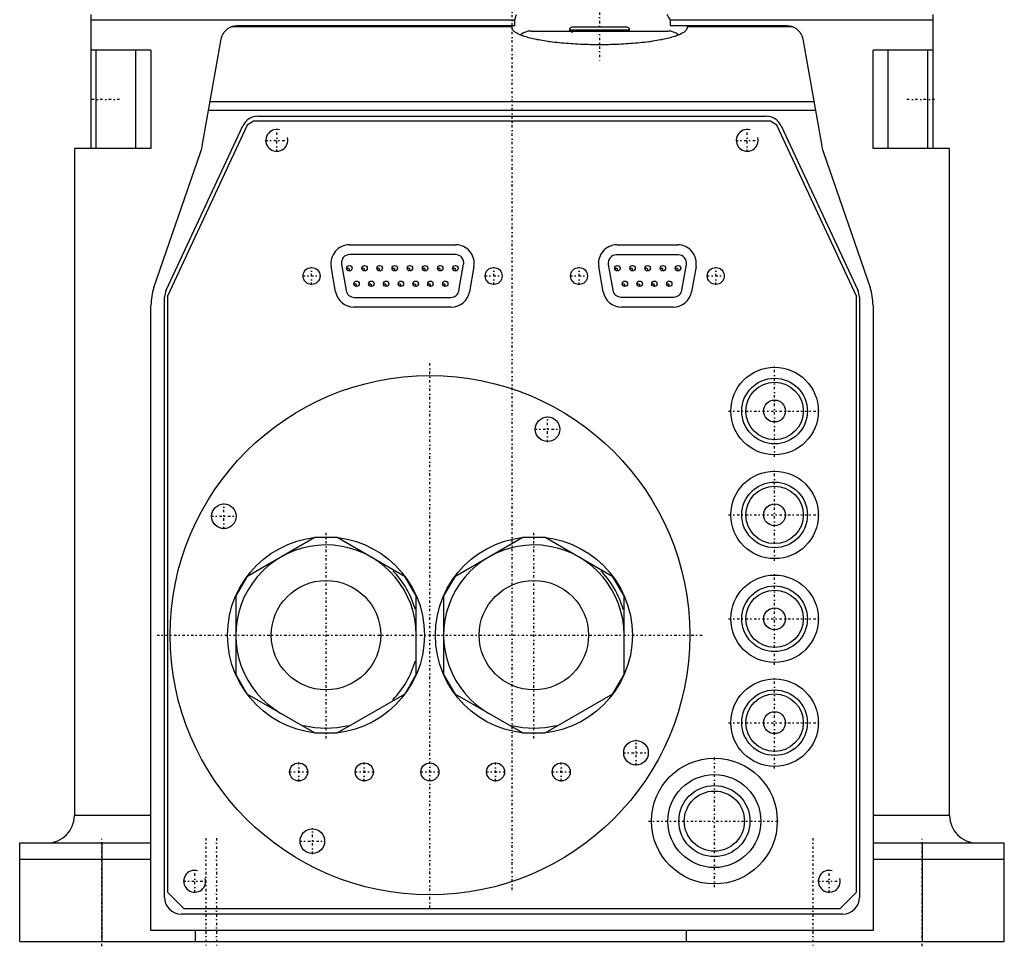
# Model space of a CAD drawing. Extents: x -109 to 109, y -1 to 737.
# Tile 1 of 3: x -90 to 90, y -1 to 169. Entities that reach past the tile are written whole.
import ezdxf

# ---------------------------------------------------------------- set-up
doc = ezdxf.new("R2010")
doc.units = 0
doc.linetypes.add('CENTER', pattern=[1.5, 0.45, -0.5, 0.05, -0.5])
for name, color, linetype in [('AM_0', 7, 'CONTINUOUS'), ('AM_10', 7, 'CONTINUOUS'), ('AM_7', 7, 'CENTER')]:
    doc.layers.add(name, color=color, linetype=linetype)

msp = doc.modelspace()

# ---------------------------------------------------------------- linework, layer by layer
at = {"layer": 'AM_0', "color": 7, "linetype": 'CONTINUOUS'}
for p, q in [((-77, 169.5), (-77, 145)), ((77, 145), (77, 169.5)), ((0.51, 168.5), (-77, 168.5)), ((-50.22, 167.5), (0.51, 167.5)), ((0, 167.1), (0, 167.5)), ((0.51, 167.5), (0.51, 168.5)), ((28.94, 168.5), (28.94, 167.5)), ((77, 168.5), (28.94, 168.5)), ((28.94, 167.5), (50.22, 167.5)), ((32, 167.5), (32, 167.1)), ((-51.25, 167.32), (0, 167.32)), ((3.5, 166.5), (28.5, 166.5)), ((10.5, 166.7), (10.5, 166.5)), ((10.5, 166.7), (21.5, 166.7)), ((21, 167.2), (11, 167.2)), ((21.5, 166.5), (21.5, 166.7)), ((32, 167.32), (51.25, 167.32)), ((-56.57, 145.78), (-53.17, 165.02)), ((53.17, 165.02), (56.57, 145.78)), ((-66.01, 163), (-77, 163)), ((-76, 145), (-76, 163)), ((-68.74, 145), (-68.74, 163)), ((-66.01, 163), (-66.01, 145)), ((77, 163), (66.01, 163)), ((66.01, 145), (66.01, 163)), ((68.74, 145), (68.74, 163)), ((76, 145), (76, 163)), ((-55.18, 153.62), (55.18, 153.62)), ((55.48, 151.95), (-55.48, 151.95)), ((-47.28, 150), (-48.42, 149.27)), ((47.28, 150), (-47.28, 150)), ((-46.48, 150.9), (46.48, 150.9)), ((48.42, 149.27), (47.28, 150)), ((-63.22, 119.1), (-49.2, 149.17)), ((-48.42, 149.27), (-63, 118)), ((63, 118), (48.42, 149.27)), ((49.2, 149.17), (63.22, 119.1)), ((-80, 145), (-80, 23)), ((-66.01, 145), (-80, 145)), ((-65.46, 119.58), (-56.96, 144.26)), ((56.96, 144.26), (65.46, 119.58)), ((80, 145), (66.01, 145)), ((80, 23), (80, 145)), ((-29.7, 127.4), (-10.3, 127.4)), ((19.2, 127.4), (30.29, 127.4)), ((-10.31, 125.61), (-29.69, 125.61)), ((30.41, 125.56), (19.08, 125.56)), ((-32.24, 118.81), (-33.05, 123.41)), ((-31.16, 123.85), (-30.31, 119.03)), ((-9.69, 119.03), (-8.84, 123.85)), ((-6.95, 123.41), (-7.76, 118.81)), ((16.66, 118.81), (15.85, 123.41)), ((17.6, 123.8), (18.43, 119.08)), ((31.06, 119.08), (31.89, 123.8)), ((33.64, 123.41), (32.83, 118.81)), ((-63.5, 8), (-63.5, 117.83)), ((-63, 118), (-63, 9)), ((-28.84, 117.79), (-11.16, 117.79)), ((19.91, 117.84), (29.58, 117.84)), ((63, 9), (63, 118)), ((63.5, 117.83), (63.5, 8)), ((-66, 2), (-66, 116.33)), ((-11.11, 116), (-28.89, 116)), ((29.48, 116), (20.01, 116)), ((66, 116.33), (66, 2)), ((-36.04, 73.88), (-48.46, 66.7)), ((-31.96, 73.88), (-36.04, 73.88)), ((-19.54, 66.7), (-31.96, 73.88)), ((1.96, 73.88), (-10.46, 66.7)), ((6.04, 73.88), (1.96, 73.88)), ((18.46, 66.7), (6.04, 73.88)), ((-41.2, 72.5), (-41.2, 72.5)), ((-26.8, 72.5), (-26.8, 72.5)), ((-3.2, 72.5), (-3.2, 72.5)), ((11.2, 72.5), (11.2, 72.5)), ((-44.68, 70.49), (-44.69, 70.48)), ((-23.31, 70.48), (-23.32, 70.49)), ((-6.68, 70.49), (-6.69, 70.48)), ((14.69, 70.48), (14.68, 70.49)), ((-48.46, 66.7), (-50.5, 63.18)), ((-17.5, 63.18), (-19.54, 66.7)), ((-10.46, 66.7), (-12.5, 63.18)), ((20.5, 63.18), (18.46, 66.7)), ((-50.5, 63.18), (-50.5, 48.82)), ((-17.5, 48.82), (-17.5, 63.18)), ((-12.5, 63.18), (-12.5, 48.82)), ((20.5, 48.82), (20.5, 63.18)), ((-51.89, 58.02), (-51.89, 58.01)), ((-16.11, 58.01), (-16.11, 58.02)), ((-13.89, 58.02), (-13.89, 58.01)), ((21.89, 58.01), (21.89, 58.02)), ((-51.89, 53.99), (-51.89, 53.98)), ((-16.11, 53.98), (-16.11, 53.99)), ((-13.89, 53.99), (-13.89, 53.98)), ((21.89, 53.98), (21.89, 53.99)), ((-50.5, 48.82), (-48.46, 45.3)), ((-19.54, 45.3), (-17.5, 48.82)), ((-12.5, 48.82), (-10.46, 45.3)), ((18.46, 45.3), (20.5, 48.82)), ((-48.46, 45.3), (-36.04, 38.12)), ((-31.96, 38.12), (-19.54, 45.3)), ((-10.46, 45.3), (1.96, 38.12)), ((6.04, 38.12), (18.46, 45.3)), ((-44.69, 41.52), (-44.68, 41.51)), ((-23.32, 41.51), (-23.31, 41.52)), ((-6.69, 41.52), (-6.68, 41.51)), ((14.68, 41.51), (14.69, 41.52)), ((-41.2, 39.5), (-41.2, 39.5)), ((-36.04, 38.12), (-31.96, 38.12)), ((-26.8, 39.5), (-26.8, 39.5)), ((-3.2, 39.5), (-3.2, 39.5)), ((1.96, 38.12), (6.04, 38.12)), ((11.2, 39.5), (11.2, 39.5)), ((-66, 23), (-80, 23)), ((80, 23), (66, 23)), ((-90, 18), (-66, 18)), ((-90, 0), (-90, 18)), ((-75, 18), (-75, 0)), ((66, 18), (90, 18)), ((75, 18), (75, 0)), ((90, 0), (90, 18)), ((-66, 15), (-90, 15)), ((90, 15), (66, 15)), ((-63, 9), (-60, 6)), ((60, 6), (63, 9)), ((-60, 6), (60, 6)), ((60.5, 5), (-60.5, 5)), ((66, 2), (-66, 2)), ((-57.85, 0), (-57.85, 2)), ((31.86, 2), (31.86, 0)), ((-90, 0), (90, 0))]:
    msp.add_line(p, q, dxfattribs=at)
for points in [[(0.51, 168.5, 0), (0.55, 168.67, 0), (0.65, 169, 0), (0.75, 169.33, 0), (0.8, 169.5, 0)], [(28.29, 169.5, 0), (28.4, 169.33, 0), (28.62, 169, 0), (28.83, 168.67, 0), (28.94, 168.5, 0)], [(-51.25, 167.32, 0), (-51.08, 167.37, 0), (-50.73, 167.46, 0), (-50.38, 167.5, 0), (-50.22, 167.5, 0)], [(0, 167.5, 0), (0, 167.5, 0), (0, 167.5, 0), (0, 167.5, 0), (0, 167.5, 0)], [(32, 167.5, 0), (32, 167.5, 0), (32, 167.5, 0), (32, 167.5, 0), (32, 167.5, 0)], [(50.22, 167.5, 0), (50.38, 167.5, 0), (50.73, 167.46, 0), (51.08, 167.37, 0), (51.25, 167.32, 0)], [(-53.17, 165.02, 0), (-53.16, 165.11, 0), (-53.12, 165.28, 0), (-53.07, 165.44, 0), (-53.04, 165.52, 0), (-53.01, 165.61, 0), (-52.94, 165.77, 0), (-52.86, 165.92, 0), (-52.77, 166.07, 0), (-52.68, 166.22, 0), (-52.57, 166.36, 0), (-52.52, 166.43, 0), (-52.46, 166.49, 0), (-52.34, 166.62, 0), (-52.22, 166.74, 0), (-52.08, 166.85, 0), (-51.94, 166.95, 0), (-51.8, 167.05, 0), (-51.72, 167.09, 0), (-51.65, 167.14, 0), (-51.49, 167.22, 0), (-51.33, 167.29, 0), (-51.25, 167.32, 0)], [(32, 167.1, 0), (32, 167.05, 0), (31.98, 166.96, 0), (31.96, 166.87, 0), (31.94, 166.83, 0), (31.92, 166.78, 0), (31.86, 166.69, 0), (31.8, 166.6, 0), (31.71, 166.51, 0), (31.62, 166.43, 0), (31.51, 166.34, 0), (31.45, 166.29, 0), (31.39, 166.25, 0), (31.26, 166.16, 0), (31.11, 166.08, 0), (30.95, 165.99, 0), (30.78, 165.91, 0), (30.6, 165.83, 0), (30.5, 165.78, 0), (30.4, 165.74, 0), (30.19, 165.66, 0), (29.97, 165.58, 0), (29.86, 165.54, 0), (29.74, 165.5, 0), (29.49, 165.43, 0), (29.24, 165.35, 0), (29.11, 165.31, 0), (28.97, 165.28, 0), (28.69, 165.21, 0), (28.4, 165.13, 0), (28.11, 165.06, 0), (27.8, 165, 0), (27.48, 164.93, 0), (27.31, 164.9, 0), (27.15, 164.87, 0), (26.81, 164.81, 0), (26.46, 164.75, 0), (26.11, 164.69, 0), (25.74, 164.63, 0), (25.37, 164.58, 0), (25.18, 164.55, 0), (24.99, 164.53, 0), (24.6, 164.48, 0), (24.2, 164.43, 0), (23.8, 164.38, 0), (23.39, 164.34, 0), (22.97, 164.3, 0), (22.76, 164.28, 0), (22.55, 164.26, 0), (22.12, 164.23, 0), (21.69, 164.19, 0), (21.25, 164.16, 0), (20.81, 164.13, 0), (20.37, 164.11, 0), (20.14, 164.09, 0), (19.92, 164.08, 0), (19.46, 164.06, 0), (19.01, 164.04, 0), (18.55, 164.03, 0), (18.09, 164.02, 0), (17.63, 164, 0), (17.39, 164, 0), (17.16, 164, 0), (16.7, 163.99, 0), (16.23, 163.99, 0), (16, 163.99, 0), (15.77, 163.99, 0), (15.3, 163.99, 0), (14.84, 164, 0), (14.61, 164, 0), (14.37, 164, 0), (13.91, 164.02, 0), (13.45, 164.03, 0), (12.99, 164.04, 0), (12.54, 164.06, 0), (12.08, 164.08, 0), (11.86, 164.09, 0), (11.63, 164.11, 0), (11.19, 164.13, 0), (10.75, 164.16, 0), (10.31, 164.19, 0), (9.88, 164.23, 0), (9.45, 164.26, 0), (9.24, 164.28, 0), (9.03, 164.3, 0), (8.61, 164.34, 0), (8.2, 164.38, 0), (7.8, 164.43, 0), (7.4, 164.48, 0), (7.01, 164.53, 0), (6.82, 164.55, 0), (6.63, 164.58, 0), (6.26, 164.63, 0), (5.89, 164.69, 0), (5.54, 164.75, 0), (5.19, 164.81, 0), (4.85, 164.87, 0), (4.69, 164.9, 0), (4.52, 164.93, 0), (4.2, 165, 0), (3.89, 165.06, 0), (3.6, 165.13, 0), (3.31, 165.21, 0), (3.03, 165.28, 0), (2.89, 165.31, 0), (2.76, 165.35, 0), (2.51, 165.43, 0), (2.26, 165.5, 0), (2.14, 165.54, 0), (2.03, 165.58, 0), (1.81, 165.66, 0), (1.6, 165.74, 0), (1.5, 165.78, 0), (1.4, 165.83, 0), (1.22, 165.91, 0), (1.05, 165.99, 0), (0.89, 166.08, 0), (0.74, 166.16, 0), (0.61, 166.25, 0), (0.55, 166.29, 0), (0.49, 166.34, 0), (0.38, 166.43, 0), (0.29, 166.51, 0), (0.2, 166.6, 0), (0.14, 166.69, 0), (0.08, 166.78, 0), (0.06, 166.83, 0), (0.04, 166.87, 0), (0.02, 166.96, 0), (0, 167.05, 0), (0, 167.1, 0)], [(51.25, 167.32, 0), (51.33, 167.29, 0), (51.49, 167.22, 0), (51.65, 167.14, 0), (51.72, 167.09, 0), (51.8, 167.05, 0), (51.94, 166.95, 0), (52.08, 166.85, 0), (52.22, 166.74, 0), (52.34, 166.62, 0), (52.46, 166.49, 0), (52.52, 166.43, 0), (52.57, 166.36, 0), (52.68, 166.22, 0), (52.77, 166.07, 0), (52.86, 165.92, 0), (52.94, 165.77, 0), (53.01, 165.61, 0), (53.04, 165.52, 0), (53.07, 165.44, 0), (53.12, 165.28, 0), (53.16, 165.11, 0), (53.17, 165.02, 0)]]:
    msp.add_polyline3d(points, dxfattribs=at)
for centre, radius in [((-36.65, 121.7), 1.55), ((-29.73, 123.12), 0.5), ((-26.96, 123.12), 0.5), ((-24.2, 123.12), 0.5), ((-21.43, 123.12), 0.5), ((-18.66, 123.12), 0.5), ((-15.88, 123.12), 0.5), ((-13.12, 123.12), 0.5), ((-10.35, 123.12), 0.5), ((-3.35, 121.7), 1.55), ((12.25, 121.7), 1.55), ((19.27, 123.12), 0.5), ((22.04, 123.12), 0.5), ((24.81, 123.12), 0.5), ((27.58, 123.12), 0.5), ((30.35, 123.12), 0.5), ((37.25, 121.7), 1.55), ((-28.41, 120.28), 0.5), ((-25.71, 120.28), 0.5), ((-23.01, 120.28), 0.5), ((-20.31, 120.28), 0.5), ((-17.61, 120.28), 0.5), ((-14.91, 120.28), 0.5), ((-12.21, 120.28), 0.5), ((20.64, 120.28), 0.5), ((23.34, 120.28), 0.5), ((26.04, 120.28), 0.5), ((28.74, 120.28), 0.5), ((48, 97), 8), ((-15, 56), 47.5), ((48, 97), 6), ((48, 97), 5.25), ((48, 97), 2), ((6.5, 93.67), 2.25), ((48, 78), 8), ((48, 78), 6), ((48, 78), 5.25), ((-52.67, 77.75), 2.25), ((48, 78), 2), ((-34, 56), 18), ((4, 56), 18), ((48, 59), 8), ((-34, 56), 10), ((4, 56), 10), ((48, 59), 6), ((48, 59), 5.25), ((48, 59), 2), ((48, 40), 8), ((48, 40), 6), ((48, 40), 5.25), ((48, 40), 2), ((22.67, 34.5), 2.25), ((-39, 31), 1.65), ((-27, 31), 1.65), ((-15, 31), 1.65), ((-3, 31), 1.65), ((9, 31), 1.65), ((37, 22), 11.5), ((37, 22), 8.5), ((37, 22), 6.5), ((37, 22), 5.5), ((-36.5, 18.33), 2.25)]:
    msp.add_circle(centre, radius, dxfattribs=at)
for centre, radius, start, end in [((3.5, 163.5), 3, 90, 131.0059), ((11, 166.7), 0.5, 90, 180), ((21, 166.7), 0.5, 0, 90), ((28.5, 163.5), 3, 48.9941, 90), ((-46.48, 147.9), 3, 90, 155), ((46.48, 147.9), 3, 25, 90), ((-66.41, 147.51), 10, 341, 350), ((66.41, 147.51), 10, 190, 199), ((-29.7, 124), 3.4, 90, 190), ((-10.3, 124), 3.4, 350, 90), ((19.2, 124), 3.4, 90, 190), ((30.29, 124), 3.4, 350, 90), ((-29.69, 124.11), 1.5, 90, 190), ((-10.31, 124.11), 1.5, 350, 90), ((19.08, 124.06), 1.5, 90, 190), ((30.41, 124.06), 1.5, 350, 90), ((-56, 116.33), 10, 161, 180), ((-60.5, 117.83), 3, 155, 180), ((-28.89, 119.4), 3.4, 190, 270), ((-28.84, 119.29), 1.5, 190, 270), ((-11.16, 119.29), 1.5, 270, 350), ((-11.11, 119.4), 3.4, 270, 350), ((20.01, 119.4), 3.4, 190, 270), ((19.91, 119.34), 1.5, 190, 270), ((29.48, 119.4), 3.4, 270, 350), ((29.58, 119.34), 1.5, 270, 350), ((60.5, 117.83), 3, 0, 25), ((56, 116.33), 10, 0, 19), ((-34, 56), 16.5, 0, 240), ((4, 56), 16.5, 0, 240), ((-34, 56), 17, 16.0694, 43.9306), ((4, 56), 17, 16.0694, 43.9306), ((-34, 56), 17, 316.0694, 343.9306), ((-34, 56), 17, 256.0694, 283.9306), ((4, 56), 17, 256.0694, 283.9306), ((-85, 23), 5, 270, 0), ((85, 23), 5, 180, 270), ((-60.5, 8), 3, 180, 270), ((60.5, 8), 3, 270, 0)]:
    msp.add_arc(centre, radius, start, end, dxfattribs=at)
at = {"layer": 'AM_10', "color": 7, "linetype": 'CONTINUOUS'}
for centre in [(-43, 146.5), (43, 146.5), (-58, 11), (58, 11)]:
    msp.add_arc(centre, 2, 75, 15, dxfattribs=at)
at = {"layer": 'AM_7', "color": 4, "linetype": 'CENTER'}
for p, q in [((0, 9.38), (0, 202.25)), ((16, 169.9), (16, 161.1)), ((10.48, 166.7), (11.52, 166.7)), ((11, 166.18), (11, 167.22)), ((-71.75, 154), (-77.25, 154)), ((77.25, 154), (71.75, 154)), ((-43, 144.4), (-43, 148.6)), ((43, 144.4), (43, 148.6)), ((-45.1, 146.5), (-40.9, 146.5)), ((40.9, 146.5), (45.1, 146.5)), ((-36.65, 120.07), (-36.65, 123.33)), ((-30.26, 123.12), (-29.21, 123.12)), ((-29.73, 122.59), (-29.73, 123.64)), ((-27.49, 123.12), (-26.44, 123.12)), ((-26.96, 122.59), (-26.96, 123.64)), ((-24.72, 123.12), (-23.67, 123.12)), ((-24.2, 122.59), (-24.2, 123.64)), ((-21.95, 123.12), (-20.9, 123.12)), ((-21.43, 122.59), (-21.43, 123.64)), ((-19.18, 123.12), (-18.13, 123.12)), ((-18.66, 122.59), (-18.66, 123.64)), ((-16.41, 123.12), (-15.36, 123.12)), ((-15.88, 122.59), (-15.88, 123.64)), ((-13.64, 123.12), (-12.59, 123.12)), ((-13.12, 122.59), (-13.12, 123.64)), ((-10.87, 123.12), (-9.82, 123.12)), ((-10.35, 122.59), (-10.35, 123.64)), ((-3.35, 120.07), (-3.35, 123.33)), ((12.25, 120.07), (12.25, 123.33)), ((18.75, 123.12), (19.8, 123.12)), ((19.27, 122.59), (19.27, 123.64)), ((21.52, 123.12), (22.57, 123.12)), ((22.04, 122.59), (22.04, 123.64)), ((24.29, 123.12), (25.34, 123.12)), ((24.81, 122.59), (24.81, 123.64)), ((27.05, 123.12), (28.11, 123.12)), ((27.58, 122.59), (27.58, 123.64)), ((29.82, 123.12), (30.88, 123.12)), ((30.35, 122.59), (30.35, 123.64)), ((37.25, 120.07), (37.25, 123.33)), ((-38.28, 121.7), (-35.02, 121.7)), ((-28.41, 119.75), (-28.41, 120.81)), ((-25.71, 119.75), (-25.71, 120.81)), ((-23.01, 119.75), (-23.01, 120.81)), ((-20.31, 119.75), (-20.31, 120.81)), ((-17.61, 119.75), (-17.61, 120.81)), ((-14.91, 119.75), (-14.91, 120.81)), ((-12.21, 119.75), (-12.21, 120.81)), ((-4.98, 121.7), (-1.72, 121.7)), ((10.62, 121.7), (13.88, 121.7)), ((20.64, 119.75), (20.64, 120.81)), ((23.34, 119.75), (23.34, 120.81)), ((26.04, 119.75), (26.04, 120.81)), ((28.74, 119.75), (28.74, 120.81)), ((35.62, 121.7), (38.88, 121.7)), ((-28.93, 120.28), (-27.89, 120.28)), ((-26.23, 120.28), (-25.18, 120.28)), ((-23.54, 120.28), (-22.48, 120.28)), ((-20.84, 120.28), (-19.79, 120.28)), ((-18.14, 120.28), (-17.09, 120.28)), ((-15.44, 120.28), (-14.38, 120.28)), ((-12.73, 120.28), (-11.69, 120.28)), ((20.11, 120.28), (21.16, 120.28)), ((22.82, 120.28), (23.86, 120.28)), ((25.52, 120.28), (26.57, 120.28)), ((28.21, 120.28), (29.27, 120.28)), ((-15, 6.12), (-15, 105.88)), ((48, 88.6), (48, 105.4)), ((6.5, 91.31), (6.5, 96.03)), ((39.6, 97), (56.4, 97)), ((4.14, 93.67), (8.86, 93.67)), ((48, 69.6), (48, 86.4)), ((-52.67, 75.39), (-52.67, 80.11)), ((-55.03, 77.75), (-50.31, 77.75)), ((39.6, 78), (56.4, 78)), ((-34, 37.1), (-34, 74.9)), ((4, 37.1), (4, 74.9)), ((48, 50.6), (48, 67.4)), ((39.6, 59), (56.4, 59)), ((-64.88, 56), (34.88, 56)), ((48, 31.6), (48, 48.4)), ((39.6, 40), (56.4, 40)), ((22.67, 32.14), (22.67, 36.86)), ((20.31, 34.5), (25.03, 34.5)), ((-39, 29.27), (-39, 32.73)), ((-27, 29.27), (-27, 32.73)), ((-3, 29.27), (-3, 32.73)), ((9, 29.27), (9, 32.73)), ((37, 9.92), (37, 34.08)), ((-40.73, 31), (-37.27, 31)), ((-28.73, 31), (-25.27, 31)), ((-16.73, 31), (-13.27, 31)), ((-4.73, 31), (-1.27, 31)), ((7.27, 31), (10.73, 31)), ((24.93, 22), (49.08, 22)), ((-36.5, 15.97), (-36.5, 20.69)), ((-75, -0.9), (-75, 18.9)), ((-56, 18.9), (-56, -0.9)), ((-54, 18.9), (-54, -0.9)), ((-38.86, 18.33), (-34.14, 18.33)), ((55, 18.9), (55, -0.9)), ((75, -0.9), (75, 18.9)), ((-58, 8.9), (-58, 13.1)), ((58, 8.9), (58, 13.1)), ((-60.1, 11), (-55.9, 11)), ((55.9, 11), (60.1, 11))]:
    msp.add_line(p, q, dxfattribs=at)

doc.saveas('drawing.dxf')
